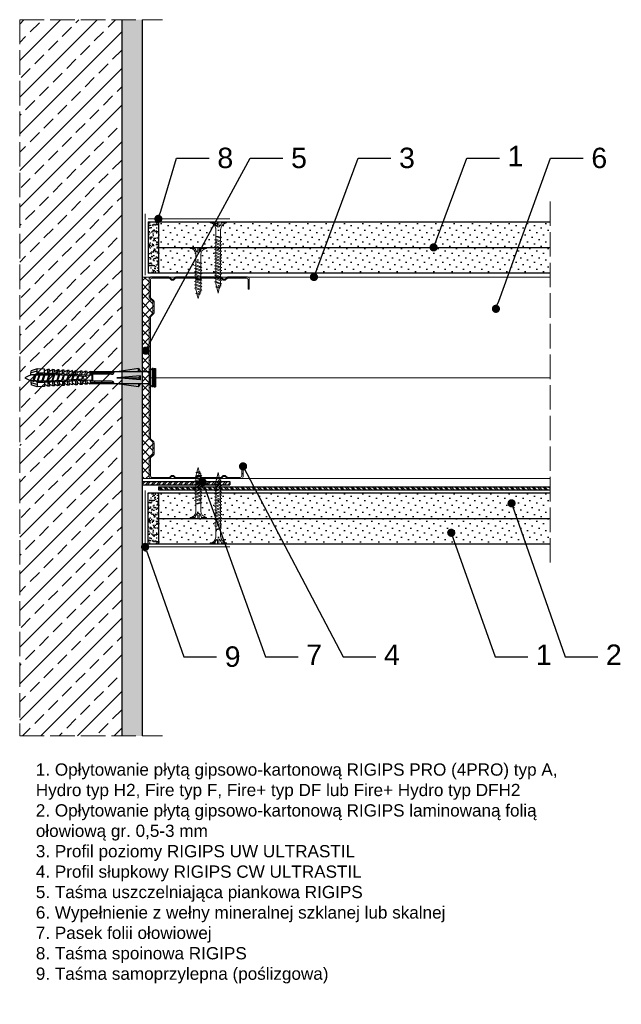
# Model space of a CAD drawing. Header units: millimetres. Extents: x 2235 to 2530, y 733 to 1215.
import ezdxf
from ezdxf import colors
from ezdxf.entities.mleader import LeaderData, LeaderLine
from ezdxf.math import Vec2, Vec3

# ---------------------------------------------------------------- set-up
doc = ezdxf.new("R2010")
doc.units = ezdxf.units.MM
doc.linetypes.add('ACAD_ISO02W100', pattern=[15, 12, -3])
for name, color, linetype, lineweight in [('_ISOVER WELNA', 7, 'BATTING', 9), ('_RIGIPS AKCESORIA', 7, 'Continuous', 18), ('_RIGIPS G-K', 7, 'Continuous', 25), ('_RIGIPS PROFIL', 7, 'Continuous', 18), ('KRESKOWANIE', 7, 'Continuous', 9), ('OPISY', 7, 'Continuous', 9), ('PRZERYWANA', 7, 'ACAD_ISO02W100', 9)]:
    doc.layers.add(name, color=color, linetype=linetype, lineweight=lineweight)
doc.styles.get("Standard").update_dxf_attribs({"font": 'arial.ttf'})
doc.linetypes.add('BATTING', pattern='A,0.00254,-2.54,[134,ltypeshp.shx,S=2.54,R=0,X=-2.54,Y=0],-5.08,[134,ltypeshp.shx,S=2.54,R=180,X=2.54,Y=0],-2.54', length=10.16254)
pattern_1 = [(225, (0, -5.9), (1.122532, -3.367596), [0, -3.175])]
pattern_2 = [(225, (0, 0.9), (1.122532, -3.367596), [0, -3.175])]

# ---------------------------------------------------------------- blocks, each defined once
blk = doc.blocks.new('TN 25')
at = {"layer": '_RIGIPS AKCESORIA'}
for p, q in [((0, -0.84), (0, 7.16)), ((0, 7.16), (0.46, 7.16)), ((0.46, 7.16), (0.46, 4.78)), ((8.47, 4.46), (8.79, 5)), ((8.79, 5), (9.93, 2.01)), ((10.1, 4.46), (10.41, 5)), ((10.41, 5), (11.56, 2.01)), ((11.67, 4.46), (11.99, 5)), ((11.99, 5), (13.14, 2.01)), ((13.21, 4.46), (13.52, 5)), ((13.52, 5), (14.67, 2.01)), ((14.8, 4.46), (15.12, 5)), ((15.12, 5), (16.26, 2.01)), ((16.42, 4.46), (16.73, 5)), ((16.73, 5), (17.88, 2.01)), ((17.99, 4.46), (18.31, 5)), ((18.31, 5), (19.45, 2.01)), ((19.68, 4.46), (20, 5)), ((20, 5), (21.14, 2.01)), ((0.46, 4.78), (0, 4.78)), ((0, 3.5), (1.77, 3.5)), ((0, 2.83), (1.77, 2.83)), ((0.46, 1.64), (0, 1.64)), ((0.46, -0.84), (0.46, 1.64)), ((1.77, 3.5), (1.77, 4.2)), ((1.77, 2.83), (1.77, 2.18)), ((3.02, 4.46), (8.47, 4.46)), ((7.49, 2.01), (3.55, 2.01)), ((7.12, 4.46), (7.12, 3.18)), ((8.03, 2.01), (7.12, 4.46)), ((7.12, 3.18), (7.65, 1.53)), ((7.65, 1.53), (8.03, 2.01)), ((9.41, 2.01), (8.03, 2.01)), ((9.61, 1.51), (8.47, 4.46)), ((9, 4.46), (10.1, 4.46)), ((9.93, 2.01), (9.61, 1.51)), ((11.04, 2.01), (9.93, 2.01)), ((11.23, 1.51), (10.1, 4.46)), ((10.62, 4.46), (11.67, 4.46)), ((11.56, 2.01), (11.23, 1.51)), ((12.61, 2.01), (11.56, 2.01)), ((12.81, 1.51), (11.67, 4.46)), ((12.2, 4.46), (13.21, 4.46)), ((13.14, 2.01), (12.81, 1.51)), ((14.15, 2.01), (13.14, 2.01)), ((14.34, 1.51), (13.21, 4.46)), ((13.73, 4.46), (14.8, 4.46)), ((14.67, 2.01), (14.34, 1.51)), ((15.74, 2.01), (14.67, 2.01)), ((15.94, 1.51), (14.8, 4.46)), ((15.33, 4.46), (16.42, 4.46)), ((16.26, 2.01), (15.94, 1.51)), ((17.36, 2.01), (16.26, 2.01)), ((17.55, 1.51), (16.42, 4.46)), ((16.94, 4.46), (17.99, 4.46)), ((17.88, 2.01), (17.55, 1.51)), ((18.93, 2.01), (17.88, 2.01)), ((19.13, 1.51), (17.99, 4.46)), ((18.52, 4.46), (19.68, 4.46)), ((19.45, 2.01), (19.13, 1.51)), ((19.45, 2.01), (20.62, 2.01)), ((20.82, 1.51), (19.68, 4.46)), ((20.21, 4.46), (20.7, 4.46)), ((20.7, 4.46), (22.28, 3.98)), ((21.14, 2.01), (20.82, 1.51)), ((21.14, 2.01), (21.81, 2.12)), ((21.85, 1.83), (21.67, 3.28)), ((21.67, 3.28), (22.14, 2.4)), ((22.14, 2.4), (21.85, 1.83)), ((22.7, 2.36), (22.14, 2.4)), ((22.28, 3.98), (22.56, 4.37)), ((22.7, 2.36), (22.28, 3.98)), ((22.56, 4.37), (23.03, 2.71)), ((23.03, 2.71), (22.7, 2.36)), ((22.71, 3.85), (25, 3.24)), ((25, 3.24), (23.03, 2.71)), ((0, -0.84), (0.46, -0.84))]:
    blk.add_line(p, q, dxfattribs=at)
for centre, major_axis, ratio, start_param, end_param in [((3.09, 7.67), (0.17, 3.2), 0.826134, 1.773653, 3.180586), ((-0.04, 0.9), (0, 3.93), 0.848176, -0.720942, -0.151112), ((3.37, -1.57), (0.28, 3.57), 0.832181, 0.035984, 1.430787), ((-2.73, 15.91), (0, 14.76), 0.848176, 3.399396, 3.475072), ((0.59, 4.62), (0, 2.81), 0.848176, 3.475072, 3.862535), ((1.66, 3.18), (0, 0.895), 0.848176, -1.552777, -0.720942), ((1.66, 3.18), (0, 0.895), 0.848176, 3.862535, 4.730408)]:
    blk.add_ellipse(centre, major_axis=major_axis, ratio=ratio, start_param=start_param, end_param=end_param, dxfattribs=at)
blk = doc.blocks.new('CW 100 ULTRASTIL')
h = blk.add_hatch()
h.set_pattern_fill('ANSI31', color=256, scale=0.5, style=0)
h.paths.add_polyline_path([(179.46, 109.85, -0.198912), (179.6, 110.2), (181.11, 111.71, 0.198912), (181.26, 112.06), (181.26, 117.65, 0.198912), (181.11, 118), (179.6, 119.51, -0.198912), (179.46, 119.86), (179.46, 128.31, -0.414214), (180.26, 129.11), (188.58, 129.11, -0.198912), (188.93, 128.96), (189.64, 128.25, 0.198912), (189.99, 128.11), (190.58, 128.11, 0.198912), (190.93, 128.25), (191.64, 128.96, -0.198912), (191.99, 129.11), (201.28, 129.11, -0.198912), (201.63, 128.96), (202.34, 128.25, 0.198912), (202.69, 128.11), (203.28, 128.11, 0.198912), (203.63, 128.25), (204.34, 128.96, -0.198912), (204.69, 129.11), (213.98, 129.11, -0.198912), (214.33, 128.96), (215.04, 128.25, 0.198912), (215.39, 128.11), (215.98, 128.11, 0.198912), (216.33, 128.25), (217.04, 128.96, -0.198912), (217.39, 129.11), (226.56, 129.11, -0.414214), (227.36, 128.31), (227.36, 123.66), (227.91, 123.66), (227.91, 128.86, 0.414214), (227.11, 129.66), (217.39, 129.66, 0.198912), (217.04, 129.51), (216.33, 128.8, -0.198912), (215.98, 128.66), (215.39, 128.66, -0.198912), (215.04, 128.8), (214.33, 129.51, 0.198912), (213.98, 129.66), (204.69, 129.66, 0.198912), (204.34, 129.51), (203.63, 128.8, -0.198912), (203.28, 128.66), (202.69, 128.66, -0.198912), (202.34, 128.8), (201.63, 129.51, 0.198912), (201.28, 129.66), (191.99, 129.66, 0.198912), (191.64, 129.51), (190.93, 128.8, -0.198912), (190.58, 128.66), (189.99, 128.66, -0.198912), (189.64, 128.8), (188.93, 129.51, 0.198912), (188.58, 129.66), (179.71, 129.66, 0.414214), (178.91, 128.86), (178.91, 119.86, 0.198912), (179.05, 119.51), (180.56, 118, -0.198912), (180.71, 117.65), (180.71, 112.06, -0.198912), (180.56, 111.71), (179.05, 110.2, 0.198912), (178.91, 109.85), (178.91, 50.66, 0.198912), (179.05, 50.31), (180.56, 48.8, -0.198912), (180.71, 48.45), (180.71, 42.86, -0.198912), (180.56, 42.51), (179.05, 41, 0.198912), (178.91, 40.65), (178.91, 31.66, 0.414214), (179.71, 30.86), (188.58, 30.86, 0.198912), (188.93, 31), (189.64, 31.71, -0.198912), (189.99, 31.86), (190.58, 31.86, -0.198912), (190.93, 31.71), (191.64, 31, 0.198912), (191.99, 30.86), (201.28, 30.86, 0.198912), (201.63, 31), (202.34, 31.71, -0.198912), (202.69, 31.86), (203.28, 31.86, -0.198912), (203.63, 31.71), (204.34, 31, 0.198912), (204.69, 30.86), (213.98, 30.86, 0.198912), (214.33, 31), (215.04, 31.71, -0.198912), (215.39, 31.86), (215.98, 31.86, -0.198912), (216.33, 31.71), (217.04, 31, 0.198912), (217.39, 30.86), (224.11, 30.86, 0.414214), (224.91, 31.66), (224.91, 36.86), (224.36, 36.86), (224.36, 32.21, -0.414214), (223.56, 31.41), (217.39, 31.41, -0.198912), (217.04, 31.55), (216.33, 32.26, 0.198912), (215.98, 32.41), (215.39, 32.41, 0.198912), (215.04, 32.26), (214.33, 31.55, -0.198912), (213.98, 31.41), (204.69, 31.41, -0.198912), (204.34, 31.55), (203.63, 32.26, 0.198912), (203.28, 32.41), (202.69, 32.41, 0.198912), (202.34, 32.26), (201.63, 31.55, -0.198912), (201.28, 31.41), (191.99, 31.41, -0.198912), (191.64, 31.55), (190.93, 32.26, 0.198912), (190.58, 32.41), (189.99, 32.41, 0.198912), (189.64, 32.26), (188.93, 31.55, -0.198912), (188.58, 31.41), (180.26, 31.41, -0.414214), (179.46, 32.21), (179.46, 40.65, -0.198912), (179.6, 41), (181.11, 42.51, 0.198912), (181.26, 42.86), (181.26, 48.45, 0.198912), (181.11, 48.8), (179.6, 50.31, -0.198912), (179.46, 50.66)])
at = {"layer": '_RIGIPS PROFIL'}
for p, q in [((178.91, 128.86), (178.91, 119.86)), ((179.46, 128.31), (179.46, 119.86)), ((188.58, 129.66), (179.71, 129.66)), ((188.58, 129.11), (180.26, 129.11)), ((188.93, 129.51), (189.64, 128.8)), ((188.93, 128.96), (189.64, 128.25)), ((190.58, 128.66), (189.99, 128.66)), ((190.58, 128.11), (189.99, 128.11)), ((191.64, 129.51), (190.93, 128.8)), ((191.64, 128.96), (190.93, 128.25)), ((201.28, 129.66), (191.99, 129.66)), ((201.28, 129.11), (191.99, 129.11)), ((201.63, 129.51), (202.34, 128.8)), ((201.63, 128.96), (202.34, 128.25)), ((203.28, 128.66), (202.69, 128.66)), ((203.28, 128.11), (202.69, 128.11)), ((204.34, 129.51), (203.63, 128.8)), ((204.34, 128.96), (203.63, 128.25)), ((204.69, 129.66), (213.98, 129.66)), ((204.69, 129.11), (213.98, 129.11)), ((214.33, 129.51), (215.04, 128.8)), ((214.33, 128.96), (215.04, 128.25)), ((215.98, 128.66), (215.39, 128.66)), ((215.98, 128.11), (215.39, 128.11)), ((217.04, 129.51), (216.33, 128.8)), ((217.04, 128.96), (216.33, 128.25)), ((227.11, 129.66), (217.39, 129.66)), ((226.56, 129.11), (217.39, 129.11)), ((227.36, 123.66), (227.36, 128.31)), ((227.91, 123.66), (227.91, 128.86)), ((227.36, 123.66), (227.91, 123.66)), ((180.56, 118), (179.05, 119.51)), ((181.11, 118), (179.6, 119.51)), ((180.71, 117.65), (180.71, 112.06)), ((181.26, 117.65), (181.26, 112.06)), ((180.56, 111.71), (179.05, 110.2)), ((181.11, 111.71), (179.6, 110.2)), ((178.91, 109.85), (178.91, 50.66)), ((179.46, 109.85), (179.46, 50.66)), ((180.56, 48.8), (179.05, 50.31)), ((181.11, 48.8), (179.6, 50.31)), ((180.71, 42.86), (180.71, 48.45)), ((181.26, 42.86), (181.26, 48.45)), ((178.91, 31.66), (178.91, 40.65)), ((180.56, 42.51), (179.05, 41)), ((179.46, 32.21), (179.46, 40.65)), ((181.11, 42.51), (179.6, 41)), ((224.36, 36.86), (224.36, 32.21)), ((224.36, 36.86), (224.91, 36.86)), ((224.91, 36.86), (224.91, 31.66)), ((188.58, 30.86), (179.71, 30.86)), ((188.58, 31.41), (180.26, 31.41)), ((188.93, 31.55), (189.64, 32.26)), ((188.93, 31), (189.64, 31.71)), ((190.58, 32.41), (189.99, 32.41)), ((190.58, 31.86), (189.99, 31.86)), ((191.64, 31.55), (190.93, 32.26)), ((191.64, 31), (190.93, 31.71)), ((201.28, 31.41), (191.99, 31.41)), ((201.28, 30.86), (191.99, 30.86)), ((201.63, 31.55), (202.34, 32.26)), ((201.63, 31), (202.34, 31.71)), ((203.28, 32.41), (202.69, 32.41)), ((203.28, 31.86), (202.69, 31.86)), ((204.34, 31.55), (203.63, 32.26)), ((204.34, 31), (203.63, 31.71)), ((204.69, 31.41), (213.98, 31.41)), ((204.69, 30.86), (213.98, 30.86)), ((214.33, 31.55), (215.04, 32.26)), ((214.33, 31), (215.04, 31.71)), ((215.98, 32.41), (215.39, 32.41)), ((215.98, 31.86), (215.39, 31.86)), ((217.04, 31.55), (216.33, 32.26)), ((217.04, 31), (216.33, 31.71)), ((223.56, 31.41), (217.39, 31.41)), ((224.11, 30.86), (217.39, 30.86))]:
    blk.add_line(p, q, dxfattribs=at)
for centre, radius, start, end in [((179.71, 128.86), 0.8, 90, 180), ((180.26, 128.31), 0.8, 90, 180), ((188.58, 129.16), 0.5, 45, 90), ((188.58, 128.61), 0.5, 45, 90), ((189.99, 129.16), 0.5, 225, 270), ((189.99, 128.61), 0.5, 225, 270), ((190.58, 129.16), 0.5, 270, 315), ((190.58, 128.61), 0.5, 270, 315), ((191.99, 129.16), 0.5, 90, 135), ((191.99, 128.61), 0.5, 90, 135), ((201.28, 129.16), 0.5, 45, 90), ((201.28, 128.61), 0.5, 45, 90), ((202.69, 129.16), 0.5, 225, 270), ((202.69, 128.61), 0.5, 225, 270), ((203.28, 129.16), 0.5, 270, 315), ((203.28, 128.61), 0.5, 270, 315), ((204.69, 129.16), 0.5, 90, 135), ((204.69, 128.61), 0.5, 90, 135), ((213.98, 129.16), 0.5, 45, 90), ((213.98, 128.61), 0.5, 45, 90), ((215.39, 129.16), 0.5, 225, 270), ((215.39, 128.61), 0.5, 225, 270), ((215.98, 129.16), 0.5, 270, 315), ((215.98, 128.61), 0.5, 270, 315), ((217.39, 129.16), 0.5, 90, 135), ((217.39, 128.61), 0.5, 90, 135), ((226.56, 128.31), 0.8, 0, 90), ((227.11, 128.86), 0.8, 0, 90), ((179.41, 119.86), 0.5, 180, 225), ((179.96, 119.86), 0.5, 180, 225), ((180.21, 117.65), 0.5, 0, 45), ((180.76, 117.65), 0.5, 0, 45), ((180.21, 112.06), 0.5, 315, 0), ((180.76, 112.06), 0.5, 315, 0), ((179.41, 109.85), 0.5, 135, 180), ((179.96, 109.85), 0.5, 135, 180), ((179.41, 50.66), 0.5, 180, 225), ((179.96, 50.66), 0.5, 180, 225), ((180.21, 48.45), 0.5, 0, 45), ((180.76, 48.45), 0.5, 0, 45), ((179.41, 40.65), 0.5, 135, 180), ((179.96, 40.65), 0.5, 135, 180), ((180.21, 42.86), 0.5, 315, 0), ((180.76, 42.86), 0.5, 315, 0), ((179.71, 31.66), 0.8, 180, 270), ((180.26, 32.21), 0.8, 180, 270), ((188.58, 31.91), 0.5, 270, 315), ((188.58, 31.36), 0.5, 270, 315), ((189.99, 31.91), 0.5, 90, 135), ((189.99, 31.36), 0.5, 90, 135), ((190.58, 31.91), 0.5, 45, 90), ((190.58, 31.36), 0.5, 45, 90), ((191.99, 31.91), 0.5, 225, 270), ((191.99, 31.36), 0.5, 225, 270), ((201.28, 31.91), 0.5, 270, 315), ((201.28, 31.36), 0.5, 270, 315), ((202.69, 31.91), 0.5, 90, 135), ((202.69, 31.36), 0.5, 90, 135), ((203.28, 31.91), 0.5, 45, 90), ((203.28, 31.36), 0.5, 45, 90), ((204.69, 31.91), 0.5, 225, 270), ((204.69, 31.36), 0.5, 225, 270), ((213.98, 31.91), 0.5, 270, 315), ((213.98, 31.36), 0.5, 270, 315), ((215.39, 31.91), 0.5, 90, 135), ((215.39, 31.36), 0.5, 90, 135), ((215.98, 31.91), 0.5, 45, 90), ((215.98, 31.36), 0.5, 45, 90), ((217.39, 31.91), 0.5, 225, 270), ((217.39, 31.36), 0.5, 225, 270), ((223.56, 32.21), 0.8, 270, 0), ((224.11, 31.66), 0.8, 270, 0)]:
    blk.add_arc(centre, radius, start, end, dxfattribs=at)
blk = doc.blocks.new('TN 35')
at = {"layer": '_RIGIPS AKCESORIA'}
for p, q in [((0, -0.84), (0, 7.16)), ((0, 7.16), (0.46, 7.16)), ((0.46, 7.16), (0.46, 4.78)), ((8.47, 4.46), (8.79, 5)), ((8.79, 5), (9.93, 2.01)), ((10.1, 4.46), (10.41, 5)), ((10.41, 5), (11.56, 2.01)), ((11.67, 4.46), (11.99, 5)), ((11.99, 5), (13.14, 2.01)), ((13.21, 4.46), (13.52, 5)), ((13.52, 5), (14.67, 2.01)), ((14.8, 4.46), (15.12, 5)), ((15.12, 5), (16.26, 2.01)), ((16.42, 4.46), (16.73, 5)), ((16.73, 5), (17.88, 2.01)), ((17.99, 4.46), (18.31, 5)), ((18.31, 5), (19.45, 2.01)), ((19.57, 4.46), (19.88, 5)), ((19.88, 5), (21.03, 2.01)), ((21.14, 4.46), (21.46, 5)), ((21.46, 5), (22.6, 2.01)), ((22.72, 4.46), (23.03, 5)), ((23.03, 5), (24.18, 2.01)), ((24.29, 4.46), (24.61, 5)), ((24.61, 5), (25.75, 2.01)), ((25.87, 4.46), (26.18, 5)), ((26.18, 5), (27.33, 2.01)), ((27.44, 4.46), (27.76, 5)), ((27.76, 5), (28.9, 2.01)), ((29.13, 4.46), (29.45, 5)), ((29.45, 5), (30.59, 2.01)), ((0.46, 4.78), (0, 4.78)), ((0, 3.5), (1.77, 3.5)), ((0, 2.83), (1.77, 2.83)), ((0.46, 1.64), (0, 1.64)), ((0.46, -0.84), (0.46, 1.64)), ((1.77, 3.5), (1.77, 4.2)), ((1.77, 2.83), (1.77, 2.18)), ((3.02, 4.46), (8.47, 4.46)), ((7.49, 2.01), (3.55, 2.01)), ((7.12, 4.46), (7.12, 3.18)), ((8.03, 2.01), (7.12, 4.46)), ((7.12, 3.18), (7.65, 1.53)), ((7.65, 1.53), (8.03, 2.01)), ((9.41, 2.01), (8.03, 2.01)), ((9.61, 1.51), (8.47, 4.46)), ((9, 4.46), (10.1, 4.46)), ((9.93, 2.01), (9.61, 1.51)), ((11.04, 2.01), (9.93, 2.01)), ((11.23, 1.51), (10.1, 4.46)), ((10.62, 4.46), (11.67, 4.46)), ((11.56, 2.01), (11.23, 1.51)), ((12.61, 2.01), (11.56, 2.01)), ((12.81, 1.51), (11.67, 4.46)), ((12.2, 4.46), (13.21, 4.46)), ((13.14, 2.01), (12.81, 1.51)), ((14.15, 2.01), (13.14, 2.01)), ((14.34, 1.51), (13.21, 4.46)), ((13.73, 4.46), (14.8, 4.46)), ((14.67, 2.01), (14.34, 1.51)), ((15.74, 2.01), (14.67, 2.01)), ((15.94, 1.51), (14.8, 4.46)), ((15.33, 4.46), (16.42, 4.46)), ((16.26, 2.01), (15.94, 1.51)), ((17.36, 2.01), (16.26, 2.01)), ((17.55, 1.51), (16.42, 4.46)), ((16.94, 4.46), (17.99, 4.46)), ((17.88, 2.01), (17.55, 1.51)), ((18.93, 2.01), (17.84, 2.01)), ((19.13, 1.51), (17.99, 4.46)), ((18.52, 4.46), (19.57, 4.46)), ((19.45, 2.01), (19.13, 1.51)), ((20.51, 2.01), (19.41, 2.01)), ((20.7, 1.51), (19.57, 4.46)), ((20.09, 4.46), (21.14, 4.46)), ((21.03, 2.01), (20.7, 1.51)), ((22.08, 2.01), (20.99, 2.01)), ((22.28, 1.51), (21.14, 4.46)), ((21.67, 4.46), (22.72, 4.46)), ((22.6, 2.01), (22.28, 1.51)), ((23.66, 2.01), (22.56, 2.01)), ((23.85, 1.51), (22.72, 4.46)), ((23.24, 4.46), (24.29, 4.46)), ((24.18, 2.01), (23.85, 1.51)), ((25.23, 2.01), (24.14, 2.01)), ((25.43, 1.51), (24.29, 4.46)), ((24.81, 4.46), (25.87, 4.46)), ((25.75, 2.01), (25.43, 1.51)), ((26.81, 2.01), (25.71, 2.01)), ((27, 1.51), (25.87, 4.46)), ((26.39, 4.46), (27.44, 4.46)), ((27.33, 2.01), (27, 1.51)), ((28.38, 2.01), (27.33, 2.01)), ((28.58, 1.51), (27.44, 4.46)), ((27.96, 4.46), (29.13, 4.46)), ((28.9, 2.01), (28.58, 1.51)), ((28.9, 2.01), (30.07, 2.01)), ((30.27, 1.51), (29.13, 4.46)), ((29.65, 4.46), (30.15, 4.46)), ((30.15, 4.46), (31.73, 3.98)), ((30.59, 2.01), (30.27, 1.51)), ((30.59, 2.01), (31.26, 2.12)), ((31.3, 1.83), (31.12, 3.28)), ((31.12, 3.28), (31.59, 2.4)), ((31.59, 2.4), (31.3, 1.83)), ((32.15, 2.36), (31.59, 2.4)), ((31.73, 3.98), (32.01, 4.37)), ((32.15, 2.36), (31.73, 3.98)), ((32.01, 4.37), (32.48, 2.71)), ((32.48, 2.71), (32.15, 2.36)), ((32.16, 3.85), (35, 3.24)), ((35, 3.24), (32.48, 2.71)), ((0, -0.84), (0.46, -0.84))]:
    blk.add_line(p, q, dxfattribs=at)
for centre, major_axis, ratio, start_param, end_param in [((3.09, 7.67), (0.17, 3.2), 0.826134, 1.773653, 3.180586), ((-0.04, 0.9), (0, 3.93), 0.848176, -0.720942, -0.151112), ((3.37, -1.57), (0.28, 3.57), 0.832181, 0.035984, 1.430787), ((-2.73, 15.91), (0, 14.76), 0.848176, 3.399396, 3.475072), ((0.59, 4.62), (0, 2.81), 0.848176, 3.475072, 3.862535), ((1.66, 3.18), (0, 0.895), 0.848176, -1.552777, -0.720942), ((1.66, 3.18), (0, 0.895), 0.848176, 3.862535, 4.730408)]:
    blk.add_ellipse(centre, major_axis=major_axis, ratio=ratio, start_param=start_param, end_param=end_param, dxfattribs=at)
blk = doc.blocks.new('kolek rozprezny komplet 60')
for p, q in [((390.66, 217.01), (390.76, 218.91)), ((393.75, 218.75), (390.71, 217.96)), ((393.81, 219.85), (390.76, 218.91)), ((392.67, 216.95), (393.04, 217.45)), ((393.07, 216.95), (393.04, 217.45)), ((393.68, 217.35), (393.81, 219.85)), ((417.38, 216.11), (393.68, 217.35)), ((420.47, 216.55), (393.71, 217.95)), ((397.41, 219.66), (393.81, 219.85)), ((394.67, 216.95), (394.92, 217.29)), ((395.07, 216.95), (395.05, 217.28)), ((397.07, 216.95), (397.23, 217.17)), ((397.31, 217.76), (397.41, 219.66)), ((397.47, 216.95), (397.46, 217.16)), ((397.67, 217.14), (397.71, 217.74)), ((399, 219.58), (397.82, 218.98)), ((398.47, 217.1), (398.5, 217.7)), ((398.9, 217.68), (399, 219.58)), ((399.8, 219.54), (399, 219.58)), ((399.7, 217.64), (399.8, 219.54)), ((400.07, 217.02), (400.1, 217.62)), ((401.4, 219.45), (400.22, 218.85)), ((400.87, 216.98), (400.9, 217.58)), ((401.3, 217.56), (401.4, 219.45)), ((402.2, 219.41), (401.4, 219.45)), ((402.1, 217.51), (402.2, 219.41)), ((402.47, 216.89), (402.5, 217.49)), ((403.8, 219.33), (402.61, 218.72)), ((403.27, 216.85), (403.3, 217.45)), ((403.7, 217.43), (403.8, 219.33)), ((404.6, 219.29), (403.8, 219.33)), ((404.5, 217.39), (404.6, 219.29)), ((404.86, 216.77), (404.9, 217.37)), ((406.19, 219.2), (405.01, 218.6)), ((405.66, 216.73), (405.69, 217.32)), ((406.09, 217.3), (406.19, 219.2)), ((406.99, 219.16), (406.19, 219.2)), ((406.89, 217.26), (406.99, 219.16)), ((407.26, 216.64), (407.29, 217.24)), ((408.59, 219.08), (407.41, 218.47)), ((408.06, 216.6), (408.09, 217.2)), ((408.49, 217.18), (408.59, 219.08)), ((409.39, 219.03), (408.59, 219.08)), ((409.29, 217.14), (409.39, 219.03)), ((410.99, 218.95), (409.8, 218.35)), ((410.89, 217.05), (410.99, 218.95)), ((412.59, 218.87), (411.4, 218.26)), ((412.49, 216.97), (412.59, 218.87)), ((413.38, 218.82), (412.59, 218.87)), ((413.28, 216.93), (413.38, 218.82)), ((414.98, 218.74), (413.8, 218.14)), ((414.88, 216.84), (414.98, 218.74)), ((415.78, 218.7), (414.98, 218.74)), ((415.68, 216.8), (415.78, 218.7)), ((417.38, 218.62), (416.2, 218.01)), ((417.28, 216.72), (417.38, 218.62)), ((418.18, 218.57), (417.38, 218.62)), ((418.08, 216.68), (418.18, 218.57)), ((419.78, 218.49), (418.59, 217.89)), ((419.68, 216.59), (419.78, 218.49)), ((430.17, 217.15), (419.71, 217.15)), ((431.37, 217.95), (419.75, 217.95)), ((448.67, 218.45), (419.77, 218.45)), ((420.47, 217.15), (420.47, 213.75)), ((420.67, 217.15), (420.67, 213.75)), ((420.87, 217.15), (420.87, 213.75)), ((443.47, 219.95), (432.8, 218.45)), ((443.47, 218.45), (443.47, 219.95)), ((443.47, 219.95), (444.34, 218.45)), ((450.17, 219.95), (448.67, 218.45)), ((448.67, 218.45), (448.67, 212.45)), ((450.17, 219.95), (450.17, 210.95)), ((450.67, 219.95), (450.17, 219.95)), ((450.67, 219.95), (450.67, 210.95)), ((450.67, 219.35), (451.17, 219.95)), ((451.17, 219.95), (451.67, 219.95)), ((451.17, 219.95), (451.17, 210.95)), ((451.67, 219.95), (451.67, 210.95)), ((393.15, 216.88), (390.66, 217.01)), ((393.15, 214.02), (390.66, 213.89)), ((390.66, 213.89), (390.76, 211.99)), ((393.75, 212.15), (390.71, 212.94)), ((391.67, 216.95), (392.67, 216.95)), ((392.67, 216.95), (391.67, 213.95)), ((391.67, 213.95), (391.71, 213.45)), ((391.71, 213.45), (392.07, 213.95)), ((392.67, 216.95), (392.07, 213.95)), ((393.07, 216.95), (392.07, 213.95)), ((392.07, 213.95), (393.67, 213.95)), ((393.07, 216.95), (394.67, 216.95)), ((394.67, 216.95), (393.67, 213.95)), ((393.67, 213.95), (393.7, 213.55)), ((417.38, 214.79), (393.68, 213.55)), ((393.68, 213.55), (393.81, 211.05)), ((420.47, 214.35), (393.71, 212.95)), ((393.78, 213.55), (394.07, 213.95)), ((394.67, 216.95), (394.07, 213.95)), ((395.07, 216.95), (394.07, 213.95)), ((394.07, 213.95), (396.07, 213.95)), ((395.07, 216.95), (397.07, 216.95)), ((397.07, 216.95), (396.07, 213.95)), ((396.07, 213.95), (396.09, 213.67)), ((396.28, 213.68), (396.47, 213.95)), ((397.07, 216.95), (396.47, 213.95)), ((397.47, 216.95), (396.47, 213.95)), ((396.47, 213.95), (398.47, 213.95)), ((397.31, 213.14), (397.41, 211.24)), ((397.47, 216.95), (399.47, 216.95)), ((397.67, 213.76), (397.71, 213.16)), ((399.47, 216.95), (398.47, 213.95)), ((398.47, 213.95), (398.48, 213.8)), ((398.47, 213.8), (398.5, 213.2)), ((398.77, 213.81), (398.87, 213.95)), ((399.47, 216.95), (398.87, 213.95)), ((399.87, 216.95), (398.87, 213.95)), ((398.87, 213.95), (400.87, 213.95)), ((398.9, 213.22), (399, 211.32)), ((399.47, 216.95), (399.55, 217.05)), ((399.7, 213.26), (399.8, 211.36)), ((399.87, 216.95), (399.87, 217.03)), ((399.87, 216.95), (401.38, 216.95)), ((400.07, 213.88), (400.1, 213.28)), ((401.87, 216.92), (400.87, 213.95)), ((400.87, 213.95), (400.88, 213.92)), ((400.87, 213.92), (400.9, 213.32)), ((401.87, 216.92), (401.27, 213.95)), ((402.26, 216.9), (401.27, 213.95)), ((401.27, 213.95), (401.38, 213.95)), ((401.27, 213.94), (401.27, 213.95)), ((401.3, 213.35), (401.4, 211.45)), ((402.1, 213.39), (402.2, 211.49)), ((402.47, 214.01), (402.5, 213.41)), ((403.27, 214.05), (403.3, 213.45)), ((404.22, 216.8), (403.31, 214.05)), ((404.24, 216.8), (403.7, 214.07)), ((403.7, 213.47), (403.8, 211.57)), ((404.62, 216.78), (403.72, 214.07)), ((404.5, 213.51), (404.6, 211.62)), ((404.86, 214.13), (404.9, 213.53)), ((405.66, 214.17), (405.69, 213.58)), ((406.58, 216.68), (405.75, 214.18)), ((406.09, 213.6), (406.19, 211.7)), ((406.62, 216.68), (406.12, 214.2)), ((406.98, 216.66), (406.16, 214.2)), ((406.89, 213.64), (406.99, 211.74)), ((407.26, 214.26), (407.29, 213.66)), ((408.59, 211.82), (407.41, 212.43)), ((408.06, 214.3), (408.09, 213.7)), ((408.94, 216.55), (408.19, 214.31)), ((408.49, 213.72), (408.59, 211.82)), ((408.99, 216.55), (408.55, 214.33)), ((409.34, 216.53), (408.6, 214.33)), ((409.29, 213.76), (409.39, 211.87)), ((409.66, 216.52), (409.69, 217.12)), ((409.66, 214.38), (409.69, 213.79)), ((410.99, 211.95), (409.8, 212.55)), ((410.46, 216.47), (410.49, 217.07)), ((410.46, 214.43), (410.49, 213.83)), ((411.3, 216.43), (410.64, 214.44)), ((410.89, 213.85), (410.99, 211.95)), ((411.37, 216.43), (410.98, 214.45)), ((411.69, 216.41), (411.04, 214.46)), ((412.59, 212.03), (411.4, 212.64)), ((412.05, 216.39), (412.09, 216.99)), ((412.05, 214.51), (412.09, 213.91)), ((412.49, 213.93), (412.59, 212.03)), ((412.85, 216.35), (412.89, 216.95)), ((412.85, 214.55), (412.89, 213.95)), ((413.66, 216.31), (413.08, 214.56)), ((413.28, 213.97), (413.38, 212.08)), ((413.75, 216.3), (413.4, 214.58)), ((414.05, 216.29), (413.49, 214.58)), ((414.98, 212.16), (413.8, 212.76)), ((414.45, 216.27), (414.48, 216.86)), ((414.45, 214.64), (414.48, 214.04)), ((414.88, 214.06), (414.98, 212.16)), ((415.25, 216.22), (415.28, 216.82)), ((415.25, 214.68), (415.28, 214.08)), ((416.02, 216.18), (415.52, 214.69)), ((415.68, 214.1), (415.78, 212.2)), ((416.12, 216.18), (415.83, 214.71)), ((416.41, 216.16), (415.93, 214.71)), ((417.38, 212.29), (416.2, 212.89)), ((417.28, 214.18), (417.38, 212.29)), ((418.18, 212.33), (417.38, 212.29)), ((418.22, 215.58), (418.01, 214.95)), ((418.08, 214.22), (418.18, 212.33)), ((419.78, 212.41), (418.59, 213.01)), ((419.68, 214.31), (419.78, 212.41)), ((430.17, 213.75), (419.71, 213.75)), ((431.37, 212.95), (419.75, 212.95)), ((448.67, 212.45), (419.77, 212.45)), ((444.34, 216.37), (432.8, 215.45)), ((432.8, 215.45), (443.47, 215.45)), ((444.34, 214.53), (432.8, 215.45)), ((443.47, 210.95), (432.8, 212.45)), ((444.34, 216.37), (443.47, 215.45)), ((444.34, 214.53), (443.47, 215.45)), ((443.47, 212.45), (443.47, 210.95)), ((443.47, 210.95), (444.34, 212.45)), ((444.34, 214.53), (444.34, 216.37)), ((448.67, 216.95), (448.67, 213.95)), ((450.17, 210.95), (448.67, 212.45)), ((393.81, 211.05), (390.76, 211.99)), ((397.41, 211.24), (393.81, 211.05)), ((399, 211.32), (397.82, 211.93)), ((399.8, 211.36), (399, 211.32)), ((401.4, 211.45), (400.22, 212.05)), ((402.2, 211.49), (401.4, 211.45)), ((403.8, 211.57), (402.61, 212.18)), ((404.6, 211.62), (403.8, 211.57)), ((406.19, 211.7), (405.01, 212.3)), ((406.99, 211.74), (406.19, 211.7)), ((409.39, 211.87), (408.59, 211.82)), ((413.38, 212.08), (412.59, 212.03)), ((415.78, 212.2), (414.98, 212.16)), ((450.67, 210.95), (450.17, 210.95)), ((450.67, 211.55), (451.17, 210.95)), ((451.17, 210.95), (451.67, 210.95))]:
    blk.add_line(p, q)
for centre, radius, start, end in [((393.65, 216.85), 0.5, 87, 177), ((397.68, 219.24), 0.3, 177, 297), ((400.08, 219.12), 0.3, 177, 297), ((402.48, 218.99), 0.3, 177, 297), ((404.87, 218.87), 0.3, 177, 297), ((407.27, 218.74), 0.3, 177, 297), ((409.67, 218.61), 0.3, 177, 297), ((411.27, 218.53), 0.3, 177, 297), ((413.66, 218.41), 0.3, 177, 297), ((416.06, 218.28), 0.3, 177, 297), ((418.46, 218.15), 0.3, 177, 297), ((422.67, 216.95), 1, 90, 168.463), ((430.17, 218.45), 1.3, 270, 0), ((393.41, 206.24), 10.85, 99.2038, 121.9083), ((393.41, 224.66), 10.85, 238.0917, 260.7962), ((393.65, 214.05), 0.5, 183, 273), ((404.87, 212.03), 0.3, 63, 183), ((407.27, 212.16), 0.3, 63, 183), ((409.67, 212.29), 0.3, 63, 183), ((411.27, 212.37), 0.3, 63, 183), ((413.66, 212.5), 0.3, 63, 183), ((416.06, 212.62), 0.3, 63, 183), ((417.55, 215.45), 0.682, 255.8604, 104.1386), ((418.46, 212.75), 0.3, 63, 183), ((422.67, 213.95), 1, 191.537, 270), ((430.17, 212.45), 1.3, 0, 90), ((397.68, 211.66), 0.3, 63, 183), ((400.08, 211.78), 0.3, 63, 183), ((402.48, 211.91), 0.3, 63, 183)]:
    blk.add_arc(centre, radius, start, end)
blk = doc.blocks.new('_Dot')
at = {"color": 0, "linetype": 'ByBlock', "lineweight": -2}
blk.add_line((-0.5, 0), (-1, 0), dxfattribs=at)
at = {"color": 0, "linetype": 'ByBlock', "const_width": 0.5}
blk.add_lwpolyline([(-0.25, 0, 1), (0.25, 0, 1)], format="xyb", close=True, dxfattribs=at)

msp = doc.modelspace()

# ---------------------------------------------------------------- hatches: boundary and pattern name
at = {"layer": '_RIGIPS AKCESORIA'}
h = msp.add_hatch(dxfattribs=at)
h.set_pattern_fill('ANSI37', color=256, style=0)
h.paths.add_polyline_path([(2298.7, 1069.48, -0.198912), (2298.85, 1069.83), (2300.36, 1071.34, 0.198912), (2300.5, 1071.69), (2300.5, 1077.28, 0.198912), (2300.36, 1077.63), (2298.85, 1079.14, -0.198912), (2298.7, 1079.49), (2298.7, 1088.48, -0.414214), (2299.5, 1089.28), (2295.2, 1089.28), (2295.2, 990.48), (2299.5, 990.48, -0.414214), (2298.7, 991.28), (2298.7, 1000.28, -0.198912), (2298.85, 1000.63), (2300.36, 1002.14, 0.198912), (2300.5, 1002.49), (2300.5, 1008.08, 0.198912), (2300.36, 1008.43), (2298.85, 1009.94, -0.198912), (2298.7, 1010.29)])
at = {"layer": '_RIGIPS G-K'}
h = msp.add_hatch(dxfattribs=at)
h.set_pattern_fill('AR-SAND', color=256, scale=0.05, style=0)
h.set_pattern_definition([(37.5, (283.6666, 0.9), (-0.0800016, 2.4470662), [0, -1.9304, 0, -2.159, 0, -2.06375]), (7.5, (283.6666, 0.9), (2.2476164, 3.5841255), [0, -1.0414, 0, -1.7399, 0, -0.66675]), (327.5, (282.1045, 0.9), (3.9549619, 0.007186), [0, -0.635, 0, -2.286, 0, -2.9845]), (317.5, (282.1045, 0.9), (3.8177823, 1.1146466), [0, -0.3175, 0, -1.4986, 0, -1.7145])])
h.paths.add_polyline_path([(2303.2, 1116.28), (2298.2, 1116.28), (2298.2, 1091.28), (2303.2, 1091.28)])
h = msp.add_hatch(dxfattribs=at)
h.set_pattern_fill('DOTS', color=256, scale=2, angle=225, style=0)
h.set_pattern_definition(pattern_2)
h.paths.add_polyline_path([(2495.2, 1116.28), (2303.2, 1116.28), (2303.2, 1103.78), (2495.2, 1103.78)])
h = msp.add_hatch(dxfattribs=at)
h.set_pattern_fill('DOTS', color=256, scale=2, angle=225, style=0)
h.set_pattern_definition(pattern_2)
h.paths.add_polyline_path([(2495.2, 1103.78), (2303.2, 1103.78), (2303.2, 1091.28), (2495.2, 1091.28)])
h = msp.add_hatch(dxfattribs=at)
h.set_pattern_fill('AR-SAND', color=256, scale=0.05, style=0)
h.set_pattern_definition([(322.5, (283.6666, 2073.8675), (-0.0800016, -2.4470662), [0, -1.9304, 0, -2.159, 0, -2.06375]), (352.5, (283.6666, 2073.8675), (2.2476164, -3.5841255), [0, -1.0414, 0, -1.7399, 0, -0.66675]), (32.5, (282.1045, 2073.8675), (3.9549619, -0.007186), [0, -0.635, 0, -2.286, 0, -2.9845]), (42.5, (282.1045, 2073.8675), (3.8177823, -1.1146466), [0, -0.3175, 0, -1.4986, 0, -1.7145])])
h.paths.add_polyline_path([(2303.2, 958.48), (2298.2, 958.48), (2298.2, 983.48), (2303.2, 983.48)])
h = msp.add_hatch(dxfattribs=at)
h.set_pattern_fill('DOTS', color=256, scale=2, angle=225, style=0)
h.set_pattern_definition(pattern_1)
h.paths.add_polyline_path([(2495.2, 983.48), (2303.2, 983.48), (2303.2, 970.98), (2495.2, 970.98)])
h = msp.add_hatch(dxfattribs=at)
h.set_pattern_fill('DOTS', color=256, scale=2, angle=225, style=0)
h.set_pattern_definition(pattern_1)
h.paths.add_polyline_path([(2495.2, 970.98), (2303.2, 970.98), (2303.2, 958.48), (2495.2, 958.48)])
at = {"layer": 'KRESKOWANIE'}
h = msp.add_hatch(dxfattribs=at)
h.set_pattern_fill('ANSI33', color=256, scale=2, angle=180, style=0)
h.set_pattern_definition([(225, (350, -384.568), (8.980256, -8.980256), []), (225, (341.02, -384.568), (8.980256, -8.980256), [6.35, -3.175])])
h.paths.add_polyline_path([(2285.2, 1215.38), (2235.2, 1215.38), (2235.2, 864.38), (2285.2, 864.38)])
h = msp.add_hatch(dxfattribs=at)
h.set_pattern_fill('AR-SAND', color=256, scale=0.1, style=0)
h.paths.add_polyline_path([(2295.2, 1215.38), (2285.2, 1215.38), (2285.2, 864.38), (2295.2, 864.38)])
h = msp.add_hatch(dxfattribs=at)
h.set_pattern_fill('ANSI32', color=256, scale=0.2, angle=90, style=0)
h.set_pattern_definition([(225, (3301.2712, 3969.2587), (-1.3470384, 1.3470384), []), (225, (3301.2712, 3968.3607), (-1.3470384, 1.3470384), [])])
h.paths.add_polyline_path([(2295.2, 987.48), (2295.2, 988.98), (2338.2, 988.98), (2338.2, 987.48)])
h = msp.add_hatch(dxfattribs=at)
h.set_pattern_fill('ANSI32', color=256, scale=0.2, angle=90, style=0)
h.paths.add_polyline_path([(2495.2, 986.48), (2303.2, 986.48), (2303.2, 984.98), (2495.2, 984.98)])

# ---------------------------------------------------------------- linework, layer by layer
for p, q in [((2285.2, 1215.38), (2285.2, 864.38)), ((2295.2, 1215.38), (2295.2, 864.38))]:
    msp.add_line(p, q)
at = {"layer": '_ISOVER WELNA', "ltscale": 4.8}
msp.add_line((2495.2, 1039.88), (2299.25, 1039.88), dxfattribs=at)
at = {"layer": '_RIGIPS AKCESORIA'}
for p, q in [((2296.7, 1090.18), (2296.7, 1120.18)), ((2298.2, 1117.78), (2338.2, 1117.78)), ((2296.7, 984.58), (2296.7, 954.58)), ((2298.2, 956.98), (2338.2, 956.98))]:
    msp.add_line(p, q, dxfattribs=at)
at = {"layer": '_RIGIPS G-K'}
for p, q in [((2298.2, 1116.28), (2495.2, 1116.28)), ((2298.2, 1116.28), (2298.2, 1091.28)), ((2303.2, 1116.28), (2303.2, 1091.28)), ((2303.2, 1103.78), (2495.2, 1103.78)), ((2298.2, 1091.28), (2495.2, 1091.28)), ((2295.2, 988.98), (2338.2, 988.98)), ((2295.2, 988.98), (2295.2, 987.48)), ((2295.2, 987.48), (2338.2, 987.48)), ((2303.2, 986.48), (2495.2, 986.48)), ((2303.2, 986.48), (2303.2, 984.98)), ((2303.2, 984.98), (2495.2, 984.98)), ((2338.2, 988.98), (2338.2, 987.48)), ((2298.2, 983.48), (2495.2, 983.48)), ((2298.2, 958.48), (2298.2, 983.48)), ((2303.2, 983.48), (2303.2, 958.48)), ((2303.2, 970.98), (2495.2, 970.98)), ((2298.2, 958.48), (2495.2, 958.48))]:
    msp.add_line(p, q, dxfattribs=at)
at = {"layer": '_RIGIPS PROFIL'}
for p, q in [((2295.2, 1089.28), (2495.2, 1089.28)), ((2295.2, 990.48), (2495.2, 990.48))]:
    msp.add_line(p, q, dxfattribs=at)
at = {"layer": 'PRZERYWANA'}
for p, q in [((2235.2, 1215.38), (2305.2, 1215.38)), ((2235.2, 1215.38), (2235.2, 864.38)), ((2495.2, 1126.28), (2495.2, 948.48)), ((2235.2, 864.38), (2305.2, 864.38))]:
    msp.add_line(p, q, dxfattribs=at)

# ---------------------------------------------------------------- block references
msp.add_blockref('kolek rozprezny komplet 60', (1850.03, 824.43))
at = {"layer": '_RIGIPS AKCESORIA', "xscale": -1, "rotation": 90}
for name, p in [('TN 35', (2335.73, 1116.28)), ('TN 25', (2325.95, 1103.78))]:
    msp.add_blockref(name, p, dxfattribs=at)
at = {"layer": '_RIGIPS AKCESORIA', "rotation": 90}
for name, p in [('TN 25', (2325.95, 970.98)), ('TN 35', (2335.73, 958.48))]:
    msp.add_blockref(name, p, dxfattribs=at)
at = {"layer": '_RIGIPS PROFIL'}
msp.add_blockref('CW 100 ULTRASTIL', (2119.8, 959.63), dxfattribs=at)

# ---------------------------------------------------------------- texts
at = {"insert": (2243.11, 850.88), "char_height": 6, "width": 255.4661, "attachment_point": 1}
msp.add_mtext('1. Opłytowanie płytą gipsowo-kartonową RIGIPS PRO (4PRO) typ A, Hydro typ H2, Fire typ F, Fire+ typ DF lub Fire+ Hydro typ DFH2\\P2. Opłytowanie płytą gipsowo-kartonową RIGIPS laminowaną folią\\Połowiową gr. 0,5-3 mm\\P3. Profil poziomy RIGIPS UW ULTRASTIL\\P4. Profil słupkowy RIGIPS CW ULTRASTIL\\P5. Taśma uszczelniająca piankowa RIGIPS\\P6. Wypełnienie z wełny mineralnej szklanej lub skalnej\\P7. Pasek folii ołowiowej\\P8. Taśma spoinowa RIGIPS\\P9. Taśma samoprzylepna (poślizgowa)', dxfattribs=at)

# ---------------------------------------------------------------- leaders
at = {"layer": 'OPISY'}
ml = msp.add_multileader_mtext('Standard', dxfattribs=at)
ml.set_content('1', color=256)
ml.set_leader_properties()
ml.set_arrow_properties(name='DOT')
ml.build(insert=Vec2(0, 0))
ctx = ml.context
ctx.base_point, ctx.char_height, ctx.landing_gap_size, ctx.plane_origin = Vec3(2470.39, 1147.57), 10, 4, Vec3(2277.81, 1291.23)
notes = []
notes.append((ctx, [(0, (1, 1, 0), (2454.39, 1147.57), (1, 0), 16, [(0, [(2438.09, 1103.78)], 0, [])])]))
ctx.mtext.insert, ctx.mtext.flow_direction = Vec3(2474.39, 1153.57), 5
ml = msp.add_multileader_mtext('Standard', dxfattribs=at)
ml.set_content('5', color=256)
ml.set_leader_properties()
ml.set_arrow_properties(name='DOT')
ml.build(insert=Vec2(0, 0))
ctx = ml.context
ctx.base_point, ctx.char_height, ctx.landing_gap_size, ctx.plane_origin = Vec3(2364.23, 1147.57), 10, 4, Vec3(2171.64, 1291.23)
notes.append((ctx, [(0, (1, 1, 0), (2348.23, 1147.57), (1, 0), 16, [(0, [(2296.97, 1053.2)], 0, [])])]))
ctx.mtext.insert, ctx.mtext.flow_direction = Vec3(2368.23, 1152.65), 5
ml = msp.add_multileader_mtext('Standard', dxfattribs=at)
ml.set_content('8', color=256)
ml.set_leader_properties()
ml.set_arrow_properties(name='DOT')
ml.build(insert=Vec2(0, 0))
ctx = ml.context
ctx.base_point, ctx.char_height, ctx.landing_gap_size, ctx.plane_origin = Vec3(2328.1, 1147.57), 10, 4, Vec3(2135.52, 1291.23)
notes.append((ctx, [(0, (1, 1, 0), (2312.1, 1147.57), (1, 0), 16, [(0, [(2303.2, 1117.78)], 0, [])])]))
ctx.mtext.insert, ctx.mtext.flow_direction = Vec3(2332.1, 1152.65), 5
ml = msp.add_multileader_mtext('Standard', dxfattribs=at)
ml.set_content('3', color=256)
ml.set_leader_properties()
ml.set_arrow_properties(name='DOT')
ml.build(insert=Vec2(0, 0))
ctx = ml.context
ctx.base_point, ctx.char_height, ctx.landing_gap_size, ctx.plane_origin = Vec3(2417.15, 1147.57), 10, 4, Vec3(2224.56, 1291.23)
notes.append((ctx, [(0, (1, 1, 0), (2401.15, 1147.57), (1, 0), 16, [(0, [(2379.44, 1089.28)], 0, [])])]))
ctx.mtext.insert, ctx.mtext.flow_direction = Vec3(2421.15, 1152.66), 5
ml = msp.add_multileader_mtext('Standard', dxfattribs=at)
ml.set_content('6', color=256)
ml.set_leader_properties()
ml.set_arrow_properties(name='DOT')
ml.build(insert=Vec2(0, 0))
ctx = ml.context
ctx.base_point, ctx.char_height, ctx.landing_gap_size, ctx.plane_origin = Vec3(2511.42, 1147.57), 10, 4, Vec3(2318.83, 1291.23)
notes.append((ctx, [(0, (1, 1, 0), (2495.42, 1147.57), (1, 0), 16, [(0, [(2468.64, 1073.69)], 0, [])])]))
ctx.mtext.insert, ctx.mtext.flow_direction = Vec3(2515.42, 1152.65), 5
ml = msp.add_multileader_mtext('Standard', dxfattribs=at)
ml.set_content('4', color=256)
ml.set_leader_properties()
ml.set_arrow_properties(name='DOT')
ml.build(insert=Vec2(0, 0))
ctx = ml.context
ctx.base_point, ctx.char_height, ctx.landing_gap_size, ctx.plane_origin = Vec3(2409.76, 903.16), 10, 4, Vec3(2217.18, 759.5)
notes.append((ctx, [(0, (1, 1, 0), (2393.76, 903.16), (1, 0), 16, [(0, [(2344.7, 996.48)], 0, [])])]))
ctx.mtext.insert, ctx.mtext.flow_direction = Vec3(2413.76, 909.16), 5
ml = msp.add_multileader_mtext('Standard', dxfattribs=at)
ml.set_content('7', color=256)
ml.set_leader_properties()
ml.set_arrow_properties(name='DOT')
ml.build(insert=Vec2(0, 0))
ctx = ml.context
ctx.base_point, ctx.char_height, ctx.landing_gap_size, ctx.plane_origin = Vec3(2371.64, 903.16), 10, 4, Vec3(2179.05, 759.5)
notes.append((ctx, [(0, (1, 1, 0), (2355.64, 903.16), (1, 0), 16, [(0, [(2324.89, 988.71)], 0, [])])]))
ctx.mtext.insert, ctx.mtext.flow_direction = Vec3(2375.64, 909.16), 5
ml = msp.add_multileader_mtext('Standard', dxfattribs=at)
ml.set_content('2', color=256)
ml.set_leader_properties()
ml.set_arrow_properties(name='DOT')
ml.build(insert=Vec2(0, 0))
ctx = ml.context
ctx.base_point, ctx.char_height, ctx.landing_gap_size, ctx.plane_origin = Vec3(2518.54, 903.16), 10, 4, Vec3(2325.95, 759.5)
notes.append((ctx, [(0, (1, 1, 0), (2502.54, 903.16), (1, 0), 16, [(0, [(2476.31, 978.38)], 0, [])])]))
ctx.mtext.insert, ctx.mtext.flow_direction = Vec3(2522.54, 909.16), 5
ml = msp.add_multileader_mtext('Standard', dxfattribs=at)
ml.set_content('1', color=256)
ml.set_leader_properties()
ml.set_arrow_properties(name='DOT')
ml.build(insert=Vec2(0, 0))
ctx = ml.context
ctx.base_point, ctx.char_height, ctx.landing_gap_size, ctx.plane_origin = Vec3(2484.22, 903.16), 10, 4, Vec3(2291.63, 759.5)
notes.append((ctx, [(0, (1, 1, 0), (2468.22, 903.16), (1, 0), 16, [(0, [(2446.74, 963.92)], 0, [])])]))
ctx.mtext.insert, ctx.mtext.flow_direction = Vec3(2488.22, 909.16), 5
ml = msp.add_multileader_mtext('Standard', dxfattribs=at)
ml.set_content('9', color=256)
ml.set_leader_properties()
ml.set_arrow_properties(name='DOT')
ml.build(insert=Vec2(0, 0))
ctx = ml.context
ctx.base_point, ctx.char_height, ctx.landing_gap_size, ctx.plane_origin = Vec3(2331.7, 903.16), 10, 4, Vec3(2139.11, 759.5)
notes.append((ctx, [(0, (1, 1, 0), (2315.7, 903.16), (1, 0), 16, [(0, [(2296.7, 956.98)], 0, [])])]))
ctx.mtext.insert, ctx.mtext.flow_direction = Vec3(2335.7, 908.25), 5
for ctx, leaders in notes:
    for number, flags, end, landing, length, lines in leaders:
        leader = LeaderData()
        leader.index, (leader.has_last_leader_line, leader.has_dogleg_vector, leader.attachment_direction) = number, flags
        leader.last_leader_point, leader.dogleg_vector, leader.dogleg_length = Vec3(end), Vec3(landing), length
        for number, points, colour, breaks in lines:
            line = LeaderLine()
            line.index, line.vertices, line.color, line.breaks = number, Vec3.list(points), colors.encode_raw_color(colour), breaks
            leader.lines.append(line)
        ctx.leaders.append(leader)

doc.saveas('drawing.dxf')
